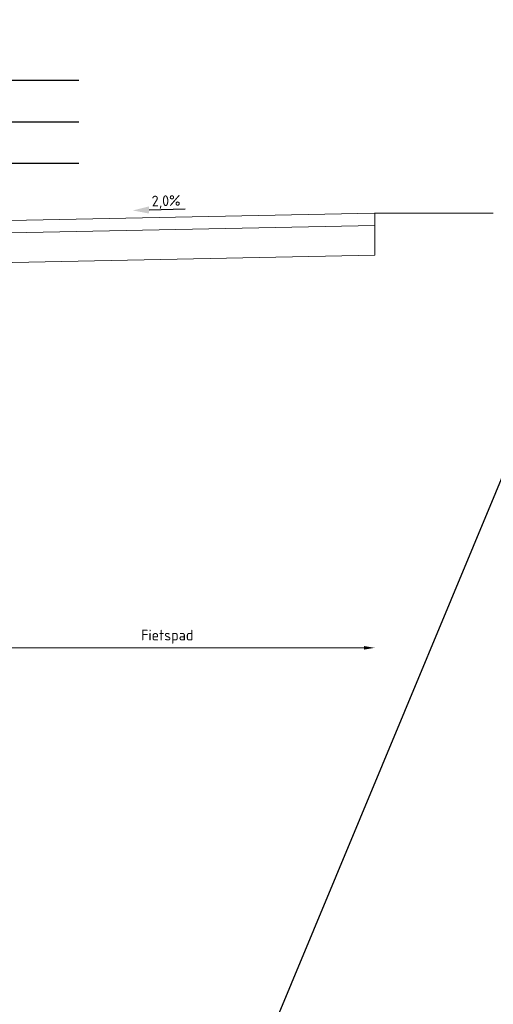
# Model space of a CAD drawing. Header units: metres. Extents: x 0 to 200176, y 0 to 356276.
# Tile 47 of 52: x 199416.76 to 199420.76, y 355750.39 to 355758.7. Entities that reach past the tile are written whole.
import ezdxf

# ---------------------------------------------------------------- set-up
doc = ezdxf.new("R2010")
doc.units = ezdxf.units.M
for name, color, linetype, lineweight in [('N-WE-VH-KANTVERHARDING-G', 1, 'Continuous', 5), ('X-XX-AL-AANPIJLING-M', 7, 'Continuous', 18), ('X-XX-XX-DETAIL1-G', 1, 'Continuous', 18)]:
    doc.layers.add(name, color=color, linetype=linetype, lineweight=lineweight)
doc.layers.add('X-XX-AL-HULPLIJNEN', color=4, linetype='Continuous', lineweight=25, plot=False)
doc.layers.add('X-XX-NIEUW-DETAIL-T', color=3, linetype='Continuous')
doc.styles.add('NLCS-ISO', font='NLCS-ISO.ttf')
doc.styles.add('NLCS-ISO-T18', font='NLCS-ISO.ttf')
doc.dimstyles.new('Jens 1_50 - standaard', dxfattribs={"dimscale": 0.05, "dimtxt": 1.8, "dimasz": 1.8, "dimexe": 2, "dimexo": 2, "dimgap": 0.7, "dimtad": 1, "dimzin": 0, "dimdsep": 46, "dimtxsty": 'NLCS-ISO', "dimcen": 2.5, "dimdle": 2, "dimse1": 1, "dimse2": 1, "dimclrd": 256, "dimclre": 256, "dimclrt": 256, "dimadec": 1, "dimazin": 0, "dimtfac": 1, "dimtdec": 3, "dimtofl": 0, "dimtmove": 1, "dimatfit": 0, "dimfxl": 2, "dimfxlon": 1, "dimtfillclr": 254, "dimtolj": 1, "dimtzin": 0, "dimlwd": 18, "dimlwe": 18, "dimarcsym": 0})

# ---------------------------------------------------------------- blocks, each defined once
blk = doc.blocks.new('*D723')
at = {"layer": 'Defpoints', "color": 0, "transparency": 16777216}
for p in [(199416.2533, 355756.8037), (199419.7552, 355756.8037), (199416.2533, 355753.3966)]:
    blk.add_point(p, dxfattribs=at)
at = {"layer": 'X-XX-AL-AANPIJLING-M', "linetype": 'Continuous', "lineweight": 18, "transparency": 16777216}
blk.add_line((199419.6652, 355753.3966), (199416.3433, 355753.3966), dxfattribs=at)
at = {"layer": 'X-XX-AL-AANPIJLING-M', "transparency": 16777216}
for points in [[(199416.3433, 355753.4116), (199416.3433, 355753.3816), (199416.2533, 355753.3966)], [(199419.6652, 355753.4116), (199419.6652, 355753.3816), (199419.7552, 355753.3966)]]:
    blk.add_solid(points, dxfattribs=at)
at = {"layer": 'X-XX-AL-AANPIJLING-M', "transparency": 16777216, "insert": (199418.0043, 355753.4901), "char_height": 0.09, "attachment_point": 5, "style": 'NLCS-ISO'}
blk.add_mtext('\\A1;Fietspad', dxfattribs=at)
blk = doc.blocks.new('*U358')
blk.add_hatch(color=5).paths.add_polyline_path([(-0.1512, 0.0322), (-0.1524, 0.0922), (-0.2894, 0.0595)])
at = {"color": 5, "flags": 128}
blk.add_lwpolyline([(-0.1518, 0.0622), (0.1534, 0.0683)], dxfattribs=at)
at = {"insert": (-0.0083, 0.1844), "char_height": 0.09, "width": 1.310814, "attachment_point": 2, "rotation": 1.14576, "style": 'NLCS-ISO-T18'}
blk.add_mtext('2,0%', dxfattribs=at)

msp = doc.modelspace()

# ---------------------------------------------------------------- linework, layer by layer
at = {"layer": 'N-WE-VH-KANTVERHARDING-G', "color": 252, "flags": 128}
msp.add_lwpolyline([(199419.7533, 355757.0654), (199420.7552, 355757.0654)], dxfattribs=at)
at = {"layer": 'X-XX-AL-HULPLIJNEN', "ltscale": 0.2, "flags": 128}
msp.add_lwpolyline([(199400.1794, 355756.3758), (199433.373, 355694.9353), (199394.9694, 355692.7038), (199424.442, 355763.5165)], dxfattribs=at)
at = {"layer": 'X-XX-AL-HULPLIJNEN', "flags": 128}
for points in [[(199408.8984, 355758.186), (199417.2576, 355758.186)], [(199408.8984, 355757.836), (199417.2576, 355757.836)], [(199408.8984, 355757.486), (199417.2576, 355757.486)]]:
    msp.add_lwpolyline(points, dxfattribs=at)
at = {"layer": 'X-XX-XX-DETAIL1-G', "flags": 128}
for points in [[(199419.7533, 355757.0654), (199416.2533, 355756.9954)], [(199419.7574, 355757.0654), (199419.7574, 355756.7104)], [(199419.7574, 355756.9604), (199416.2527, 355756.8903)], [(199419.7574, 355756.7104), (199415.9984, 355756.6352), (199415.9984, 355756.6954)]]:
    msp.add_lwpolyline(points, dxfattribs=at)

# ---------------------------------------------------------------- block references
at = {"layer": 'X-XX-NIEUW-DETAIL-T', "rotation": 0.477254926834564}
msp.add_blockref('*U358', (199418.0033, 355757.0304), dxfattribs=at)

# ---------------------------------------------------------------- dimensions: what is measured, and where the dimension line sits
at = {"layer": 'X-XX-AL-AANPIJLING-M'}
dim = msp.add_linear_dim(base=(199416.2533, 355753.3966), p1=(199419.7552, 355756.8037), p2=(199416.2533, 355756.8037), text='Fietspad', dimstyle='Jens 1_50 - standaard', dxfattribs=at)
dim.commit()
dim.dimension.update_dxf_attribs({"geometry": '*D723', "text_midpoint": (199418.0043, 355753.4901)})

doc.saveas('drawing.dxf')
